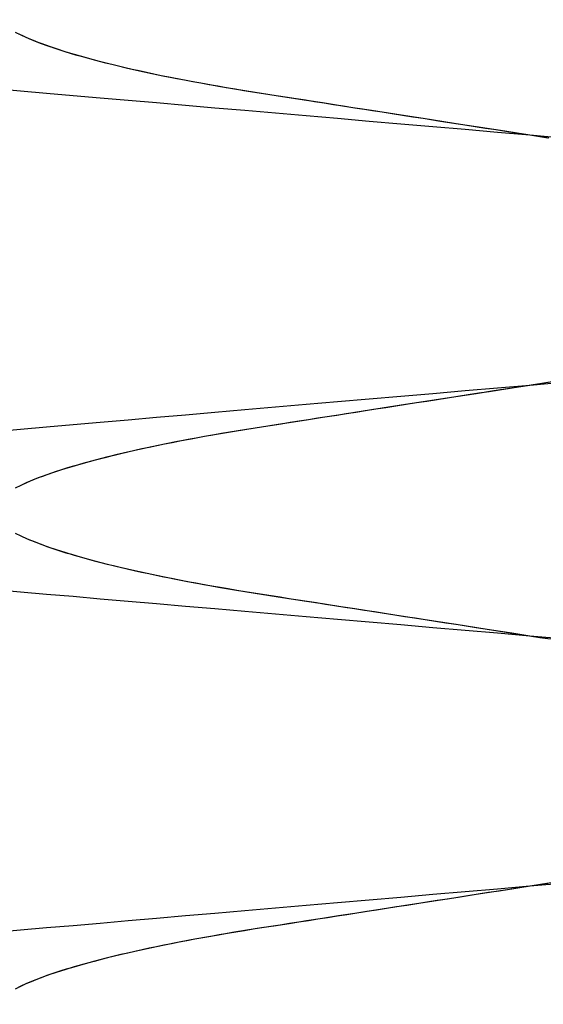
# Model space of a CAD drawing. Header units: millimetres. Extents: x -88 to 88, y -12 to 103.
# Tile 219 of 256: x -35.097 to -34.732, y 12.615 to 13.303. Entities that reach past the tile are written whole.
import ezdxf

# ---------------------------------------------------------------- set-up
doc = ezdxf.new("R2010")
doc.units = ezdxf.units.MM
doc.layers.add('Default', color=7, linetype='Continuous', true_color=0x000000)

msp = doc.modelspace()

# ---------------------------------------------------------------- linework, layer by layer
at = {"layer": 'Default', "color": 254, "true_color": 0xcad1ee, "extrusion": (0.866025, 2.47487e-14, -0.5)}
msp.add_lwpolyline([(13.25185, -21.59629), (13.25661, -21.59622), (13.26152, -21.59598), (13.26657, -21.59557), (13.27177, -21.59497), (13.27441, -21.59459), (13.2771, -21.59415), (13.27981, -21.59366), (13.28256, -21.59312), (13.28534, -21.59251), (13.28815, -21.59184), (13.29099, -21.5911), (13.29385, -21.59029), (13.29675, -21.58942), (13.29966, -21.58847), (13.30261, -21.58745), (13.30557, -21.58635), (13.30855, -21.58517), (13.31155, -21.5839), (13.31456, -21.58256), (13.31758, -21.58112), (13.32062, -21.5796), (13.32366, -21.57799), (13.3267, -21.57628), (13.32975, -21.57448), (13.33279, -21.57258), (13.33582, -21.57059), (13.33885, -21.56849), (13.34185, -21.56629), (13.34484, -21.56399), (13.34781, -21.56159), (13.35075, -21.55907), (13.35366, -21.55646), (13.35653, -21.55373), (13.35936, -21.5509), (13.36214, -21.54797), (13.36487, -21.54492), (13.36754, -21.54177), (13.37015, -21.53852), (13.37269, -21.53516), (13.37516, -21.5317), (13.37756, -21.52814), (13.37986, -21.52448), (13.38208, -21.52073), (13.38421, -21.51688), (13.38623, -21.51294), (13.38815, -21.50892), (13.38997, -21.50482), (13.39167, -21.50063), (13.39325, -21.49638), (13.3947, -21.49205), (13.39604, -21.48766), (13.39724, -21.48322), (13.39831, -21.47872), (13.39924, -21.47417), (13.40003, -21.46959), (13.40069, -21.46497), (13.4012, -21.46032), (13.40156, -21.45566), (13.40178, -21.45098), (13.40185, -21.44629), (13.40178, -21.44161), (13.40156, -21.43693), (13.4012, -21.43226), (13.40069, -21.42762), (13.40003, -21.423), (13.39924, -21.41841), (13.39831, -21.41387), (13.39724, -21.40937), (13.39604, -21.40492), (13.3947, -21.40053), (13.39325, -21.39621), (13.39167, -21.39195), (13.38997, -21.38777), (13.38815, -21.38366), (13.38623, -21.37964), (13.38421, -21.3757), (13.38208, -21.37186), (13.37986, -21.3681), (13.37756, -21.36444), (13.37516, -21.36088), (13.37269, -21.35742), (13.37015, -21.35407), (13.36754, -21.35081), (13.36487, -21.34766), (13.36214, -21.34462), (13.35936, -21.34168), (13.35653, -21.33885), (13.35366, -21.33613), (13.35075, -21.33351), (13.34781, -21.331), (13.34484, -21.32859), (13.34185, -21.32629), (13.33885, -21.32409), (13.33582, -21.322), (13.33279, -21.32), (13.32975, -21.3181), (13.3267, -21.3163), (13.32366, -21.3146), (13.32062, -21.31298), (13.31758, -21.31146), (13.31456, -21.31003), (13.31155, -21.30868), (13.30855, -21.30742), (13.30557, -21.30624), (13.30261, -21.30514), (13.29966, -21.30412), (13.29675, -21.30317), (13.29385, -21.30229), (13.29099, -21.30149), (13.28815, -21.30075), (13.28534, -21.30008), (13.28256, -21.29947), (13.27981, -21.29892), (13.2771, -21.29843), (13.27441, -21.298), (13.27177, -21.29762), (13.26657, -21.29702), (13.26152, -21.2966), (13.25661, -21.29637), (13.25185, -21.29629)], dxfattribs=at)
at = {"layer": 'Default', "color": 254, "true_color": 0xcad1ee, "extrusion": (0.866025, 7.67904e-14, 0.5)}
msp.add_lwpolyline([(13.36852, 14.19488), (13.36376, 14.19496), (13.35885, 14.1952), (13.3538, 14.19561), (13.34861, 14.19621), (13.34596, 14.19659), (13.34328, 14.19702), (13.34056, 14.19751), (13.33781, 14.19806), (13.33504, 14.19867), (13.33223, 14.19934), (13.32939, 14.20008), (13.32652, 14.20088), (13.32363, 14.20176), (13.32071, 14.20271), (13.31777, 14.20373), (13.31481, 14.20483), (13.31183, 14.20601), (13.30883, 14.20727), (13.30582, 14.20862), (13.30279, 14.21005), (13.29976, 14.21157), (13.29672, 14.21319), (13.29367, 14.21489), (13.29063, 14.21669), (13.28759, 14.21859), (13.28455, 14.22059), (13.28153, 14.22269), (13.27852, 14.22488), (13.27553, 14.22719), (13.27256, 14.22959), (13.26962, 14.2321), (13.26672, 14.23472), (13.26385, 14.23744), (13.26102, 14.24027), (13.25824, 14.24321), (13.25551, 14.24625), (13.25283, 14.2494), (13.25022, 14.25266), (13.24768, 14.25602), (13.24521, 14.25948), (13.24282, 14.26304), (13.24051, 14.26669), (13.23829, 14.27045), (13.23617, 14.2743), (13.23414, 14.27823), (13.23222, 14.28226), (13.23041, 14.28636), (13.22871, 14.29054), (13.22713, 14.2948), (13.22567, 14.29913), (13.22434, 14.30352), (13.22314, 14.30796), (13.22207, 14.31246), (13.22113, 14.317), (13.22034, 14.32159), (13.21969, 14.32621), (13.21918, 14.33085), (13.21881, 14.33552), (13.21859, 14.3402), (13.21852, 14.34488), (13.21859, 14.34957), (13.21881, 14.35425), (13.21918, 14.35892), (13.21969, 14.36356), (13.22034, 14.36818), (13.22113, 14.37276), (13.22207, 14.37731), (13.22314, 14.38181), (13.22434, 14.38625), (13.22567, 14.39064), (13.22713, 14.39497), (13.22871, 14.39922), (13.23041, 14.40341), (13.23222, 14.40751), (13.23414, 14.41154), (13.23617, 14.41547), (13.23829, 14.41932), (13.24051, 14.42307), (13.24282, 14.42673), (13.24521, 14.43029), (13.24768, 14.43375), (13.25022, 14.43711), (13.25283, 14.44037), (13.25551, 14.44351), (13.25824, 14.44656), (13.26102, 14.44949), (13.26385, 14.45232), (13.26672, 14.45505), (13.26962, 14.45767), (13.27256, 14.46018), (13.27553, 14.46258), (13.27852, 14.46488), (13.28153, 14.46708), (13.28455, 14.46918), (13.28759, 14.47118), (13.29063, 14.47307), (13.29367, 14.47488), (13.29672, 14.47658), (13.29976, 14.47819), (13.30279, 14.47972), (13.30582, 14.48115), (13.30883, 14.4825), (13.31183, 14.48376), (13.31481, 14.48494), (13.31777, 14.48604), (13.32071, 14.48706), (13.32363, 14.48801), (13.32652, 14.48888), (13.32939, 14.48969), (13.33223, 14.49043), (13.33504, 14.4911), (13.33781, 14.49171), (13.34056, 14.49226), (13.34328, 14.49275), (13.34596, 14.49318), (13.34861, 14.49356), (13.3538, 14.49416), (13.35885, 14.49457), (13.36376, 14.49481), (13.36852, 14.49488)], dxfattribs=at)
at = {"layer": 'Default', "color": 254, "true_color": 0xcad1ee, "extrusion": (0.866025, -1.92747e-14, -0.5)}
msp.add_lwpolyline([(13.25185, -21.29629), (13.24709, -21.29637), (13.24219, -21.2966), (13.23714, -21.29702), (13.23194, -21.29762), (13.22929, -21.298), (13.22661, -21.29843), (13.2239, -21.29892), (13.22115, -21.29947), (13.21837, -21.30008), (13.21556, -21.30075), (13.21272, -21.30149), (13.20985, -21.30229), (13.20696, -21.30317), (13.20404, -21.30412), (13.2011, -21.30514), (13.19814, -21.30624), (13.19516, -21.30742), (13.19216, -21.30868), (13.18915, -21.31003), (13.18612, -21.31146), (13.18309, -21.31298), (13.18005, -21.3146), (13.17701, -21.3163), (13.17396, -21.3181), (13.17092, -21.32), (13.16789, -21.322), (13.16486, -21.32409), (13.16185, -21.32629), (13.15886, -21.32859), (13.1559, -21.331), (13.15296, -21.33351), (13.15005, -21.33613), (13.14718, -21.33885), (13.14435, -21.34168), (13.14157, -21.34462), (13.13884, -21.34766), (13.13617, -21.35081), (13.13356, -21.35407), (13.13101, -21.35742), (13.12854, -21.36088), (13.12615, -21.36444), (13.12385, -21.3681), (13.12163, -21.37186), (13.1195, -21.3757), (13.11748, -21.37964), (13.11555, -21.38366), (13.11374, -21.38777), (13.11204, -21.39195), (13.11046, -21.39621), (13.109, -21.40053), (13.10767, -21.40492), (13.10647, -21.40937), (13.1054, -21.41387), (13.10447, -21.41841), (13.10367, -21.423), (13.10302, -21.42762), (13.10251, -21.43226), (13.10215, -21.43693), (13.10193, -21.44161), (13.10185, -21.44629), (13.10193, -21.45098), (13.10215, -21.45566), (13.10251, -21.46032), (13.10302, -21.46497), (13.10367, -21.46959), (13.10447, -21.47417), (13.1054, -21.47872), (13.10647, -21.48322), (13.10767, -21.48766), (13.109, -21.49205), (13.11046, -21.49638), (13.11204, -21.50063), (13.11374, -21.50482), (13.11555, -21.50892), (13.11748, -21.51294), (13.1195, -21.51688), (13.12163, -21.52073), (13.12385, -21.52448), (13.12615, -21.52814), (13.12854, -21.5317), (13.13101, -21.53516), (13.13356, -21.53852), (13.13617, -21.54177), (13.13884, -21.54492), (13.14157, -21.54797), (13.14435, -21.5509), (13.14718, -21.55373), (13.15005, -21.55646), (13.15296, -21.55907), (13.1559, -21.56159), (13.15886, -21.56399), (13.16185, -21.56629), (13.16486, -21.56849), (13.16789, -21.57059), (13.17092, -21.57258), (13.17396, -21.57448), (13.17701, -21.57628), (13.18005, -21.57799), (13.18309, -21.5796), (13.18612, -21.58112), (13.18915, -21.58256), (13.19216, -21.5839), (13.19516, -21.58517), (13.19814, -21.58635), (13.2011, -21.58745), (13.20404, -21.58847), (13.20696, -21.58942), (13.20985, -21.59029), (13.21272, -21.5911), (13.21556, -21.59184), (13.21837, -21.59251), (13.22115, -21.59312), (13.2239, -21.59366), (13.22661, -21.59415), (13.22929, -21.59459), (13.23194, -21.59497), (13.23714, -21.59557), (13.24219, -21.59598), (13.24709, -21.59622), (13.25185, -21.59629)], dxfattribs=at)
at = {"layer": 'Default', "color": 254, "true_color": 0xcad1ee, "extrusion": (0.866025, -1.85037e-14, 0.5)}
msp.add_lwpolyline([(13.01852, 14.49488), (13.02328, 14.49481), (13.02819, 14.49457), (13.03324, 14.49416), (13.03843, 14.49356), (13.04108, 14.49318), (13.04376, 14.49275), (13.04648, 14.49226), (13.04923, 14.49171), (13.05201, 14.4911), (13.05482, 14.49043), (13.05765, 14.48969), (13.06052, 14.48888), (13.06341, 14.48801), (13.06633, 14.48706), (13.06927, 14.48604), (13.07223, 14.48494), (13.07522, 14.48376), (13.07821, 14.4825), (13.08123, 14.48115), (13.08425, 14.47972), (13.08729, 14.47819), (13.09033, 14.47658), (13.09337, 14.47488), (13.09641, 14.47307), (13.09945, 14.47118), (13.10249, 14.46918), (13.10551, 14.46708), (13.10852, 14.46488), (13.11151, 14.46258), (13.11448, 14.46018), (13.11742, 14.45767), (13.12032, 14.45505), (13.12319, 14.45232), (13.12602, 14.44949), (13.1288, 14.44656), (13.13153, 14.44351), (13.13421, 14.44037), (13.13682, 14.43711), (13.13936, 14.43375), (13.14183, 14.43029), (13.14422, 14.42673), (13.14653, 14.42307), (13.14875, 14.41932), (13.15087, 14.41547), (13.1529, 14.41154), (13.15482, 14.40751), (13.15663, 14.40341), (13.15833, 14.39922), (13.15991, 14.39497), (13.16137, 14.39064), (13.1627, 14.38625), (13.16391, 14.38181), (13.16497, 14.37731), (13.16591, 14.37276), (13.1667, 14.36818), (13.16735, 14.36356), (13.16786, 14.35892), (13.16823, 14.35425), (13.16845, 14.34957), (13.16852, 14.34488), (13.16845, 14.3402), (13.16823, 14.33552), (13.16786, 14.33085), (13.16735, 14.32621), (13.1667, 14.32159), (13.16591, 14.317), (13.16497, 14.31246), (13.16391, 14.30796), (13.1627, 14.30352), (13.16137, 14.29913), (13.15991, 14.2948), (13.15833, 14.29054), (13.15663, 14.28636), (13.15482, 14.28226), (13.1529, 14.27823), (13.15087, 14.2743), (13.14875, 14.27045), (13.14653, 14.26669), (13.14422, 14.26304), (13.14183, 14.25948), (13.13936, 14.25602), (13.13682, 14.25266), (13.13421, 14.2494), (13.13153, 14.24625), (13.1288, 14.24321), (13.12602, 14.24027), (13.12319, 14.23744), (13.12032, 14.23472), (13.11742, 14.2321), (13.11448, 14.22959), (13.11151, 14.22719), (13.10852, 14.22488), (13.10551, 14.22269), (13.10249, 14.22059), (13.09945, 14.21859), (13.09641, 14.21669), (13.09337, 14.21489), (13.09033, 14.21319), (13.08729, 14.21157), (13.08425, 14.21005), (13.08123, 14.20862), (13.07821, 14.20727), (13.07522, 14.20601), (13.07223, 14.20483), (13.06927, 14.20373), (13.06633, 14.20271), (13.06341, 14.20176), (13.06052, 14.20088), (13.05765, 14.20008), (13.05482, 14.19934), (13.05201, 14.19867), (13.04923, 14.19806), (13.04648, 14.19751), (13.04376, 14.19702), (13.04108, 14.19659), (13.03843, 14.19621), (13.03324, 14.19561), (13.02819, 14.1952), (13.02328, 14.19496), (13.01852, 14.19488)], dxfattribs=at)
at = {"layer": 'Default', "color": 254, "true_color": 0xcad1ee, "extrusion": (0.866025, -1.11793e-14, -0.5)}
msp.add_lwpolyline([(12.90185, -21.59629), (12.90661, -21.59622), (12.91152, -21.59598), (12.91657, -21.59557), (12.92177, -21.59497), (12.92441, -21.59459), (12.9271, -21.59415), (12.92981, -21.59366), (12.93256, -21.59312), (12.93534, -21.59251), (12.93815, -21.59184), (12.94099, -21.5911), (12.94385, -21.59029), (12.94675, -21.58942), (12.94966, -21.58847), (12.95261, -21.58745), (12.95557, -21.58635), (12.95855, -21.58517), (12.96155, -21.5839), (12.96456, -21.58256), (12.96758, -21.58112), (12.97062, -21.5796), (12.97366, -21.57799), (12.9767, -21.57628), (12.97975, -21.57448), (12.98279, -21.57258), (12.98582, -21.57059), (12.98885, -21.56849), (12.99185, -21.56629), (12.99484, -21.56399), (12.99781, -21.56159), (13.00075, -21.55907), (13.00366, -21.55646), (13.00653, -21.55373), (13.00936, -21.5509), (13.01214, -21.54797), (13.01487, -21.54492), (13.01754, -21.54177), (13.02015, -21.53852), (13.02269, -21.53516), (13.02516, -21.5317), (13.02756, -21.52814), (13.02986, -21.52448), (13.03208, -21.52073), (13.03421, -21.51688), (13.03623, -21.51294), (13.03815, -21.50892), (13.03997, -21.50482), (13.04167, -21.50063), (13.04325, -21.49638), (13.0447, -21.49205), (13.04604, -21.48766), (13.04724, -21.48322), (13.04831, -21.47872), (13.04924, -21.47417), (13.05003, -21.46959), (13.05069, -21.46497), (13.0512, -21.46032), (13.05156, -21.45566), (13.05178, -21.45098), (13.05185, -21.44629), (13.05178, -21.44161), (13.05156, -21.43693), (13.0512, -21.43226), (13.05069, -21.42762), (13.05003, -21.423), (13.04924, -21.41841), (13.04831, -21.41387), (13.04724, -21.40937), (13.04604, -21.40492), (13.0447, -21.40053), (13.04325, -21.39621), (13.04167, -21.39195), (13.03997, -21.38777), (13.03815, -21.38366), (13.03623, -21.37964), (13.03421, -21.3757), (13.03208, -21.37186), (13.02986, -21.3681), (13.02756, -21.36444), (13.02516, -21.36088), (13.02269, -21.35742), (13.02015, -21.35407), (13.01754, -21.35081), (13.01487, -21.34766), (13.01214, -21.34462), (13.00936, -21.34168), (13.00653, -21.33885), (13.00366, -21.33613), (13.00075, -21.33351), (12.99781, -21.331), (12.99484, -21.32859), (12.99185, -21.32629), (12.98885, -21.32409), (12.98582, -21.322), (12.98279, -21.32), (12.97975, -21.3181), (12.9767, -21.3163), (12.97366, -21.3146), (12.97062, -21.31298), (12.96758, -21.31146), (12.96456, -21.31003), (12.96155, -21.30868), (12.95855, -21.30742), (12.95557, -21.30624), (12.95261, -21.30514), (12.94966, -21.30412), (12.94675, -21.30317), (12.94385, -21.30229), (12.94099, -21.30149), (12.93815, -21.30075), (12.93534, -21.30008), (12.93256, -21.29947), (12.92981, -21.29892), (12.9271, -21.29843), (12.92441, -21.298), (12.92177, -21.29762), (12.91657, -21.29702), (12.91152, -21.2966), (12.90661, -21.29637), (12.90185, -21.29629)], dxfattribs=at)
at = {"layer": 'Default', "color": 254, "true_color": 0xcad1ee, "extrusion": (0.866025, 4.5257e-14, 0.5)}
msp.add_lwpolyline([(13.01852, 14.19488), (13.01376, 14.19496), (13.00885, 14.1952), (13.0038, 14.19561), (12.99861, 14.19621), (12.99596, 14.19659), (12.99328, 14.19702), (12.99056, 14.19751), (12.98781, 14.19806), (12.98504, 14.19867), (12.98223, 14.19934), (12.97939, 14.20008), (12.97652, 14.20088), (12.97363, 14.20176), (12.97071, 14.20271), (12.96777, 14.20373), (12.96481, 14.20483), (12.96183, 14.20601), (12.95883, 14.20727), (12.95582, 14.20862), (12.95279, 14.21005), (12.94976, 14.21157), (12.94672, 14.21319), (12.94367, 14.21489), (12.94063, 14.21669), (12.93759, 14.21859), (12.93455, 14.22059), (12.93153, 14.22269), (12.92852, 14.22488), (12.92553, 14.22719), (12.92256, 14.22959), (12.91962, 14.2321), (12.91672, 14.23472), (12.91385, 14.23744), (12.91102, 14.24027), (12.90824, 14.24321), (12.90551, 14.24625), (12.90283, 14.2494), (12.90022, 14.25266), (12.89768, 14.25602), (12.89521, 14.25948), (12.89282, 14.26304), (12.89051, 14.26669), (12.88829, 14.27045), (12.88617, 14.2743), (12.88414, 14.27823), (12.88222, 14.28226), (12.88041, 14.28636), (12.87871, 14.29054), (12.87713, 14.2948), (12.87567, 14.29913), (12.87434, 14.30352), (12.87314, 14.30796), (12.87207, 14.31246), (12.87113, 14.317), (12.87034, 14.32159), (12.86969, 14.32621), (12.86918, 14.33085), (12.86881, 14.33552), (12.86859, 14.3402), (12.86852, 14.34488), (12.86859, 14.34957), (12.86881, 14.35425), (12.86918, 14.35892), (12.86969, 14.36356), (12.87034, 14.36818), (12.87113, 14.37276), (12.87207, 14.37731), (12.87314, 14.38181), (12.87434, 14.38625), (12.87567, 14.39064), (12.87713, 14.39497), (12.87871, 14.39922), (12.88041, 14.40341), (12.88222, 14.40751), (12.88414, 14.41154), (12.88617, 14.41547), (12.88829, 14.41932), (12.89051, 14.42307), (12.89282, 14.42673), (12.89521, 14.43029), (12.89768, 14.43375), (12.90022, 14.43711), (12.90283, 14.44037), (12.90551, 14.44351), (12.90824, 14.44656), (12.91102, 14.44949), (12.91385, 14.45232), (12.91672, 14.45505), (12.91962, 14.45767), (12.92256, 14.46018), (12.92553, 14.46258), (12.92852, 14.46488), (12.93153, 14.46708), (12.93455, 14.46918), (12.93759, 14.47118), (12.94063, 14.47307), (12.94367, 14.47488), (12.94672, 14.47658), (12.94976, 14.47819), (12.95279, 14.47972), (12.95582, 14.48115), (12.95883, 14.4825), (12.96183, 14.48376), (12.96481, 14.48494), (12.96777, 14.48604), (12.97071, 14.48706), (12.97363, 14.48801), (12.97652, 14.48888), (12.97939, 14.48969), (12.98223, 14.49043), (12.98504, 14.4911), (12.98781, 14.49171), (12.99056, 14.49226), (12.99328, 14.49275), (12.99596, 14.49318), (12.99861, 14.49356), (13.0038, 14.49416), (13.00885, 14.49457), (13.01376, 14.49481), (13.01852, 14.49488)], dxfattribs=at)
at = {"layer": 'Default', "color": 254, "true_color": 0xcad1ee, "extrusion": (0.866025, 2.54041e-14, -0.5)}
msp.add_lwpolyline([(12.90185, -21.29629), (12.89709, -21.29637), (12.89219, -21.2966), (12.88714, -21.29702), (12.88194, -21.29762), (12.87929, -21.298), (12.87661, -21.29843), (12.8739, -21.29892), (12.87115, -21.29947), (12.86837, -21.30008), (12.86556, -21.30075), (12.86272, -21.30149), (12.85985, -21.30229), (12.85696, -21.30317), (12.85404, -21.30412), (12.8511, -21.30514), (12.84814, -21.30624), (12.84516, -21.30742), (12.84216, -21.30868), (12.83915, -21.31003), (12.83612, -21.31146), (12.83309, -21.31298), (12.83005, -21.3146), (12.82701, -21.3163), (12.82396, -21.3181), (12.82092, -21.32), (12.81789, -21.322), (12.81486, -21.32409), (12.81185, -21.32629), (12.80886, -21.32859), (12.8059, -21.331), (12.80296, -21.33351), (12.80005, -21.33613), (12.79718, -21.33885), (12.79435, -21.34168), (12.79157, -21.34462), (12.78884, -21.34766), (12.78617, -21.35081), (12.78356, -21.35407), (12.78101, -21.35742), (12.77854, -21.36088), (12.77615, -21.36444), (12.77385, -21.3681), (12.77163, -21.37186), (12.7695, -21.3757), (12.76748, -21.37964), (12.76555, -21.38366), (12.76374, -21.38777), (12.76204, -21.39195), (12.76046, -21.39621), (12.759, -21.40053), (12.75767, -21.40492), (12.75647, -21.40937), (12.7554, -21.41387), (12.75447, -21.41841), (12.75367, -21.423), (12.75302, -21.42762), (12.75251, -21.43226), (12.75215, -21.43693), (12.75193, -21.44161), (12.75185, -21.44629), (12.75193, -21.45098), (12.75215, -21.45566), (12.75251, -21.46032), (12.75302, -21.46497), (12.75367, -21.46959), (12.75447, -21.47417), (12.7554, -21.47872), (12.75647, -21.48322), (12.75767, -21.48766), (12.759, -21.49205), (12.76046, -21.49638), (12.76204, -21.50063), (12.76374, -21.50482), (12.76555, -21.50892), (12.76748, -21.51294), (12.7695, -21.51688), (12.77163, -21.52073), (12.77385, -21.52448), (12.77615, -21.52814), (12.77854, -21.5317), (12.78101, -21.53516), (12.78356, -21.53852), (12.78617, -21.54177), (12.78884, -21.54492), (12.79157, -21.54797), (12.79435, -21.5509), (12.79718, -21.55373), (12.80005, -21.55646), (12.80296, -21.55907), (12.8059, -21.56159), (12.80886, -21.56399), (12.81185, -21.56629), (12.81486, -21.56849), (12.81789, -21.57059), (12.82092, -21.57258), (12.82396, -21.57448), (12.82701, -21.57628), (12.83005, -21.57799), (12.83309, -21.5796), (12.83612, -21.58112), (12.83915, -21.58256), (12.84216, -21.5839), (12.84516, -21.58517), (12.84814, -21.58635), (12.8511, -21.58745), (12.85404, -21.58847), (12.85696, -21.58942), (12.85985, -21.59029), (12.86272, -21.5911), (12.86556, -21.59184), (12.86837, -21.59251), (12.87115, -21.59312), (12.8739, -21.59366), (12.87661, -21.59415), (12.87929, -21.59459), (12.88194, -21.59497), (12.88714, -21.59557), (12.89219, -21.59598), (12.89709, -21.59622), (12.90185, -21.59629)], dxfattribs=at)
at = {"layer": 'Default', "color": 254, "true_color": 0xcad1ee, "extrusion": (0.866025, -5.60894e-14, 0.5)}
msp.add_lwpolyline([(12.66852, 14.49488), (12.67328, 14.49481), (12.67819, 14.49457), (12.68324, 14.49416), (12.68843, 14.49356), (12.69108, 14.49318), (12.69376, 14.49275), (12.69648, 14.49226), (12.69923, 14.49171), (12.70201, 14.4911), (12.70482, 14.49043), (12.70765, 14.48969), (12.71052, 14.48888), (12.71341, 14.48801), (12.71633, 14.48706), (12.71927, 14.48604), (12.72223, 14.48494), (12.72522, 14.48376), (12.72821, 14.4825), (12.73123, 14.48115), (12.73425, 14.47972), (12.73729, 14.47819), (12.74033, 14.47658), (12.74337, 14.47488), (12.74641, 14.47307), (12.74945, 14.47118), (12.75249, 14.46918), (12.75551, 14.46708), (12.75852, 14.46488), (12.76151, 14.46258), (12.76448, 14.46018), (12.76742, 14.45767), (12.77032, 14.45505), (12.77319, 14.45232), (12.77602, 14.44949), (12.7788, 14.44656), (12.78153, 14.44351), (12.78421, 14.44037), (12.78682, 14.43711), (12.78936, 14.43375), (12.79183, 14.43029), (12.79422, 14.42673), (12.79653, 14.42307), (12.79875, 14.41932), (12.80087, 14.41547), (12.8029, 14.41154), (12.80482, 14.40751), (12.80663, 14.40341), (12.80833, 14.39922), (12.80991, 14.39497), (12.81137, 14.39064), (12.8127, 14.38625), (12.81391, 14.38181), (12.81497, 14.37731), (12.81591, 14.37276), (12.8167, 14.36818), (12.81735, 14.36356), (12.81786, 14.35892), (12.81823, 14.35425), (12.81845, 14.34957), (12.81852, 14.34488), (12.81845, 14.3402), (12.81823, 14.33552), (12.81786, 14.33085), (12.81735, 14.32621), (12.8167, 14.32159), (12.81591, 14.317), (12.81497, 14.31246), (12.81391, 14.30796), (12.8127, 14.30352), (12.81137, 14.29913), (12.80991, 14.2948), (12.80833, 14.29054), (12.80663, 14.28636), (12.80482, 14.28226), (12.8029, 14.27823), (12.80087, 14.2743), (12.79875, 14.27045), (12.79653, 14.26669), (12.79422, 14.26304), (12.79183, 14.25948), (12.78936, 14.25602), (12.78682, 14.25266), (12.78421, 14.2494), (12.78153, 14.24625), (12.7788, 14.24321), (12.77602, 14.24027), (12.77319, 14.23744), (12.77032, 14.23472), (12.76742, 14.2321), (12.76448, 14.22959), (12.76151, 14.22719), (12.75852, 14.22488), (12.75551, 14.22269), (12.75249, 14.22059), (12.74945, 14.21859), (12.74641, 14.21669), (12.74337, 14.21489), (12.74033, 14.21319), (12.73729, 14.21157), (12.73425, 14.21005), (12.73123, 14.20862), (12.72821, 14.20727), (12.72522, 14.20601), (12.72223, 14.20483), (12.71927, 14.20373), (12.71633, 14.20271), (12.71341, 14.20176), (12.71052, 14.20088), (12.70765, 14.20008), (12.70482, 14.19934), (12.70201, 14.19867), (12.69923, 14.19806), (12.69648, 14.19751), (12.69376, 14.19702), (12.69108, 14.19659), (12.68843, 14.19621), (12.68324, 14.19561), (12.67819, 14.1952), (12.67328, 14.19496), (12.66852, 14.19488)], dxfattribs=at)
at = {"layer": 'Default', "color": 254, "true_color": 0xcad1ee, "extrusion": (0.866025, -6.5534e-15, -0.5)}
msp.add_lwpolyline([(12.55185, -21.59629), (12.55661, -21.59622), (12.56152, -21.59598), (12.56657, -21.59557), (12.57177, -21.59497), (12.57441, -21.59459), (12.5771, -21.59415), (12.57981, -21.59366), (12.58256, -21.59312), (12.58534, -21.59251), (12.58815, -21.59184), (12.59099, -21.5911), (12.59385, -21.59029), (12.59675, -21.58942), (12.59966, -21.58847), (12.60261, -21.58745), (12.60557, -21.58635), (12.60855, -21.58517), (12.61155, -21.5839), (12.61456, -21.58256), (12.61758, -21.58112), (12.62062, -21.5796), (12.62366, -21.57799), (12.6267, -21.57628), (12.62975, -21.57448), (12.63279, -21.57258), (12.63582, -21.57059), (12.63885, -21.56849), (12.64185, -21.56629), (12.64484, -21.56399), (12.64781, -21.56159), (12.65075, -21.55907), (12.65366, -21.55646), (12.65653, -21.55373), (12.65936, -21.5509), (12.66214, -21.54797), (12.66487, -21.54492), (12.66754, -21.54177), (12.67015, -21.53852), (12.67269, -21.53516), (12.67516, -21.5317), (12.67756, -21.52814), (12.67986, -21.52448), (12.68208, -21.52073), (12.68421, -21.51688), (12.68623, -21.51294), (12.68815, -21.50892), (12.68997, -21.50482), (12.69167, -21.50063), (12.69325, -21.49638), (12.6947, -21.49205), (12.69604, -21.48766), (12.69724, -21.48322), (12.69831, -21.47872), (12.69924, -21.47417), (12.70003, -21.46959), (12.70069, -21.46497), (12.7012, -21.46032), (12.70156, -21.45566), (12.70178, -21.45098), (12.70185, -21.44629), (12.70178, -21.44161), (12.70156, -21.43693), (12.7012, -21.43226), (12.70069, -21.42762), (12.70003, -21.423), (12.69924, -21.41841), (12.69831, -21.41387), (12.69724, -21.40937), (12.69604, -21.40492), (12.6947, -21.40053), (12.69325, -21.39621), (12.69167, -21.39195), (12.68997, -21.38777), (12.68815, -21.38366), (12.68623, -21.37964), (12.68421, -21.3757), (12.68208, -21.37186), (12.67986, -21.3681), (12.67756, -21.36444), (12.67516, -21.36088), (12.67269, -21.35742), (12.67015, -21.35407), (12.66754, -21.35081), (12.66487, -21.34766), (12.66214, -21.34462), (12.65936, -21.34168), (12.65653, -21.33885), (12.65366, -21.33613), (12.65075, -21.33351), (12.64781, -21.331), (12.64484, -21.32859), (12.64185, -21.32629), (12.63885, -21.32409), (12.63582, -21.322), (12.63279, -21.32), (12.62975, -21.3181), (12.6267, -21.3163), (12.62366, -21.3146), (12.62062, -21.31298), (12.61758, -21.31146), (12.61456, -21.31003), (12.61155, -21.30868), (12.60855, -21.30742), (12.60557, -21.30624), (12.60261, -21.30514), (12.59966, -21.30412), (12.59675, -21.30317), (12.59385, -21.30229), (12.59099, -21.30149), (12.58815, -21.30075), (12.58534, -21.30008), (12.58256, -21.29947), (12.57981, -21.29892), (12.5771, -21.29843), (12.57441, -21.298), (12.57177, -21.29762), (12.56657, -21.29702), (12.56152, -21.2966), (12.55661, -21.29637), (12.55185, -21.29629)], dxfattribs=at)
at = {"layer": 'Default', "color": 254, "true_color": 0xcad1ee, "extrusion": (0.866025, 6.76928e-14, 0.5)}
msp.add_lwpolyline([(12.66852, 14.19488), (12.66376, 14.19496), (12.65885, 14.1952), (12.6538, 14.19561), (12.64861, 14.19621), (12.64596, 14.19659), (12.64328, 14.19702), (12.64056, 14.19751), (12.63781, 14.19806), (12.63504, 14.19867), (12.63223, 14.19934), (12.62939, 14.20008), (12.62652, 14.20088), (12.62363, 14.20176), (12.62071, 14.20271), (12.61777, 14.20373), (12.61481, 14.20483), (12.61183, 14.20601), (12.60883, 14.20727), (12.60582, 14.20862), (12.60279, 14.21005), (12.59976, 14.21157), (12.59672, 14.21319), (12.59367, 14.21489), (12.59063, 14.21669), (12.58759, 14.21859), (12.58455, 14.22059), (12.58153, 14.22269), (12.57852, 14.22488), (12.57553, 14.22719), (12.57256, 14.22959), (12.56962, 14.2321), (12.56672, 14.23472), (12.56385, 14.23744), (12.56102, 14.24027), (12.55824, 14.24321), (12.55551, 14.24625), (12.55283, 14.2494), (12.55022, 14.25266), (12.54768, 14.25602), (12.54521, 14.25948), (12.54282, 14.26304), (12.54051, 14.26669), (12.53829, 14.27045), (12.53617, 14.2743), (12.53414, 14.27823), (12.53222, 14.28226), (12.53041, 14.28636), (12.52871, 14.29054), (12.52713, 14.2948), (12.52567, 14.29913), (12.52434, 14.30352), (12.52314, 14.30796), (12.52207, 14.31246), (12.52113, 14.317), (12.52034, 14.32159), (12.51969, 14.32621), (12.51918, 14.33085), (12.51881, 14.33552), (12.51859, 14.3402), (12.51852, 14.34488), (12.51859, 14.34957), (12.51881, 14.35425), (12.51918, 14.35892), (12.51969, 14.36356), (12.52034, 14.36818), (12.52113, 14.37276), (12.52207, 14.37731), (12.52314, 14.38181), (12.52434, 14.38625), (12.52567, 14.39064), (12.52713, 14.39497), (12.52871, 14.39922), (12.53041, 14.40341), (12.53222, 14.40751), (12.53414, 14.41154), (12.53617, 14.41547), (12.53829, 14.41932), (12.54051, 14.42307), (12.54282, 14.42673), (12.54521, 14.43029), (12.54768, 14.43375), (12.55022, 14.43711), (12.55283, 14.44037), (12.55551, 14.44351), (12.55824, 14.44656), (12.56102, 14.44949), (12.56385, 14.45232), (12.56672, 14.45505), (12.56962, 14.45767), (12.57256, 14.46018), (12.57553, 14.46258), (12.57852, 14.46488), (12.58153, 14.46708), (12.58455, 14.46918), (12.58759, 14.47118), (12.59063, 14.47307), (12.59367, 14.47488), (12.59672, 14.47658), (12.59976, 14.47819), (12.60279, 14.47972), (12.60582, 14.48115), (12.60883, 14.4825), (12.61183, 14.48376), (12.61481, 14.48494), (12.61777, 14.48604), (12.62071, 14.48706), (12.62363, 14.48801), (12.62652, 14.48888), (12.62939, 14.48969), (12.63223, 14.49043), (12.63504, 14.4911), (12.63781, 14.49171), (12.64056, 14.49226), (12.64328, 14.49275), (12.64596, 14.49318), (12.64861, 14.49356), (12.6538, 14.49416), (12.65885, 14.49457), (12.66376, 14.49481), (12.66852, 14.49488)], dxfattribs=at)
at = {"layer": 'Default', "color": 254, "true_color": 0xcad1ee}
for points in [[(-35.1005, 13.29451, -4.20731), (-35.09675, 13.29263, -4.21914), (-35.0926, 13.29072, -4.23088), (-35.08804, 13.2888, -4.24251), (-35.08309, 13.28687, -4.25401), (-35.07776, 13.28492, -4.26535), (-35.07203, 13.28297, -4.27652), (-35.06594, 13.28102, -4.2875), (-35.05948, 13.27907, -4.29827), (-35.05266, 13.27712, -4.30881), (-35.04551, 13.27517, -4.31911), (-35.03803, 13.27324, -4.32914), (-35.03023, 13.27132, -4.3389), (-35.02214, 13.26942, -4.34836), (-35.01377, 13.26753, -4.35753), (-35.00513, 13.26567, -4.36637), (-34.99624, 13.26383, -4.37489), (-34.98713, 13.26202, -4.38308), (-34.97781, 13.26023, -4.39092), (-34.96829, 13.25849, -4.3984), (-34.9586, 13.25677, -4.40554), (-34.94875, 13.25509, -4.41231), (-34.93877, 13.25345, -4.41872), (-34.92868, 13.25185, -4.42476), (-34.9184, 13.25025, -4.43048), (-34.90786, 13.24862, -4.43592), (-34.89707, 13.24694, -4.44106), (-34.88605, 13.24522, -4.44589), (-34.8748, 13.24347, -4.45038), (-34.86335, 13.24169, -4.45454), (-34.85171, 13.23988, -4.45834), (-34.83989, 13.23804, -4.46178), (-34.82791, 13.23618, -4.46483), (-34.81578, 13.23429, -4.4675), (-34.80354, 13.23239, -4.46978), (-34.79119, 13.23047, -4.47165), (-34.77876, 13.22853, -4.47311), (-34.76627, 13.22659, -4.47416), (-34.75373, 13.22464, -4.47479), (-34.74118, 13.22269, -4.475), (-34.72862, 13.22073, -4.47479)], [(-35.09825, 13.29336, -4.21454), (-35.09598, 13.29226, -4.2214), (-35.09357, 13.29116, -4.22822), (-35.09104, 13.29005, -4.23499), (-35.08837, 13.28893, -4.24172), (-35.08553, 13.2878, -4.24848), (-35.08257, 13.28667, -4.25517), (-35.07948, 13.28554, -4.26179), (-35.07626, 13.2844, -4.26835), (-35.07293, 13.28327, -4.27484), (-35.06947, 13.28214, -4.28125), (-35.06589, 13.28101, -4.28759), (-35.06219, 13.27987, -4.29385), (-35.05837, 13.27874, -4.30004), (-35.05444, 13.27761, -4.30614), (-35.05039, 13.27649, -4.31217), (-35.04622, 13.27536, -4.31812), (-35.04194, 13.27424, -4.32398), (-35.03755, 13.27312, -4.32976), (-35.03305, 13.272, -4.33545), (-35.02844, 13.27089, -4.34105), (-35.02373, 13.26978, -4.34656), (-35.0189, 13.26868, -4.35198), (-35.01397, 13.26757, -4.35731), (-35.00894, 13.26648, -4.36254), (-35.00381, 13.26539, -4.36768), (-34.99857, 13.2643, -4.37272), (-34.99323, 13.26322, -4.37766), (-34.98779, 13.26215, -4.3825), (-34.98226, 13.26108, -4.38724), (-34.97663, 13.26001, -4.39187), (-34.9709, 13.25896, -4.3964), (-34.96508, 13.25791, -4.40082), (-34.95917, 13.25687, -4.40513), (-34.95317, 13.25584, -4.40933), (-34.94708, 13.25481, -4.41342), (-34.9409, 13.2538, -4.41739), (-34.93493, 13.25284, -4.42107), (-34.92892, 13.25188, -4.42462), (-34.92284, 13.25093, -4.42806), (-34.91671, 13.24997, -4.43138), (-34.91052, 13.24901, -4.43459), (-34.90427, 13.24805, -4.43768), (-34.89795, 13.24707, -4.44066), (-34.89156, 13.24608, -4.44353), (-34.88492, 13.24505, -4.44636), (-34.87825, 13.24401, -4.44905), (-34.87154, 13.24297, -4.45162), (-34.86479, 13.24192, -4.45405), (-34.85799, 13.24086, -4.45635), (-34.85115, 13.23979, -4.45852), (-34.84425, 13.23872, -4.46056), (-34.8373, 13.23764, -4.46247), (-34.83015, 13.23653, -4.46429), (-34.82297, 13.23541, -4.46597), (-34.81576, 13.23429, -4.46751), (-34.80852, 13.23316, -4.4689), (-34.80127, 13.23203, -4.47016), (-34.79399, 13.2309, -4.47126), (-34.78669, 13.22977, -4.47223), (-34.77938, 13.22863, -4.47305), (-34.77205, 13.22749, -4.47373), (-34.76471, 13.22635, -4.47426), (-34.75736, 13.2252, -4.47465), (-34.75, 13.22406, -4.4749), (-34.74264, 13.22291, -4.475), (-34.73527, 13.22177, -4.47495), (-34.7279, 13.22062, -4.47477)], [(-35.11481, 13.25509, -4.66216), (-35.09685, 13.25345, -4.67369), (-35.07867, 13.25185, -4.68457), (-35.06017, 13.25026, -4.69487), (-35.0412, 13.24862, -4.70466), (-35.02178, 13.24694, -4.71391), (-35.00194, 13.24522, -4.7226), (-34.9817, 13.24347, -4.73069), (-34.96109, 13.24169, -4.73817), (-34.94013, 13.23988, -4.74502), (-34.91885, 13.23804, -4.7512), (-34.89729, 13.23618, -4.7567), (-34.87547, 13.23429, -4.76151), (-34.85343, 13.23239, -4.7656), (-34.8312, 13.23047, -4.76897), (-34.80883, 13.22853, -4.7716), (-34.78634, 13.22659, -4.77349), (-34.76378, 13.22464, -4.77462), (-34.74117, 13.22269, -4.775), (-34.71857, 13.22073, -4.77462)], [(-34.71857, 13.04964, -3.42538), (-34.74117, 13.04769, -3.425), (-34.76378, 13.04573, -3.42538), (-34.78634, 13.04378, -3.42651), (-34.80883, 13.04184, -3.4284), (-34.8312, 13.03991, -3.43103), (-34.85343, 13.03799, -3.4344), (-34.87547, 13.03608, -3.4385), (-34.89729, 13.0342, -3.4433), (-34.91885, 13.03233, -3.44881), (-34.94013, 13.03049, -3.45499), (-34.96109, 13.02868, -3.46183), (-34.9817, 13.0269, -3.46931), (-35.00194, 13.02515, -3.47741), (-35.02178, 13.02344, -3.48609), (-35.0412, 13.02176, -3.49534), (-35.06017, 13.02012, -3.50513), (-35.07867, 13.01852, -3.51543), (-35.09685, 13.01692, -3.52631), (-35.11481, 13.01528, -3.53785)], [(-34.72862, 13.04964, -3.72521), (-34.74118, 13.04769, -3.725), (-34.75373, 13.04573, -3.72521), (-34.76627, 13.04378, -3.72584), (-34.77876, 13.04184, -3.72689), (-34.79119, 13.03991, -3.72835), (-34.80354, 13.03799, -3.73022), (-34.81578, 13.03608, -3.7325), (-34.82791, 13.0342, -3.73517), (-34.83989, 13.03233, -3.73822), (-34.85171, 13.03049, -3.74166), (-34.86335, 13.02868, -3.74546), (-34.8748, 13.0269, -3.74962), (-34.88605, 13.02515, -3.75411), (-34.89707, 13.02344, -3.75894), (-34.90786, 13.02176, -3.76408), (-34.9184, 13.02012, -3.76952), (-34.92868, 13.01852, -3.77524), (-34.93877, 13.01692, -3.78128), (-34.94875, 13.01528, -3.78769), (-34.9586, 13.0136, -3.79446), (-34.96829, 13.01189, -3.8016), (-34.97781, 13.01014, -3.80908), (-34.98713, 13.00836, -3.81692), (-34.99624, 13.00655, -3.82511), (-35.00513, 13.00471, -3.83363), (-35.01377, 13.00285, -3.84247), (-35.02214, 13.00096, -3.85164), (-35.03023, 12.99906, -3.8611), (-35.03803, 12.99713, -3.87086), (-35.04551, 12.9952, -3.88089), (-35.05266, 12.99326, -3.89119), (-35.05948, 12.99131, -3.90173), (-35.06594, 12.98935, -3.9125), (-35.07203, 12.9874, -3.92348), (-35.07776, 12.98545, -3.93465), (-35.08309, 12.98351, -3.94599), (-35.08804, 12.98157, -3.95749), (-35.0926, 12.97965, -3.96912), (-35.09675, 12.97775, -3.98086), (-35.1005, 12.97586, -3.99269)], [(-34.72559, 13.05011, -3.72533), (-34.73293, 13.04897, -3.72509), (-34.74027, 13.04783, -3.725), (-34.74762, 13.04668, -3.72506), (-34.75497, 13.04554, -3.72525), (-34.7623, 13.0444, -3.7256), (-34.76962, 13.04326, -3.72608), (-34.77693, 13.04213, -3.72671), (-34.78423, 13.04099, -3.72748), (-34.79151, 13.03986, -3.72839), (-34.79876, 13.03873, -3.72945), (-34.806, 13.0376, -3.73065), (-34.81321, 13.03648, -3.73198), (-34.8204, 13.03536, -3.73346), (-34.82756, 13.03425, -3.73509), (-34.83469, 13.03314, -3.73685), (-34.84179, 13.03204, -3.73875), (-34.84885, 13.03094, -3.74079), (-34.85588, 13.02985, -3.74297), (-34.86266, 13.02879, -3.74522), (-34.86937, 13.02775, -3.74759), (-34.87604, 13.02671, -3.75009), (-34.88264, 13.02568, -3.7527), (-34.8892, 13.02466, -3.75545), (-34.89571, 13.02365, -3.75832), (-34.90218, 13.02264, -3.76132), (-34.90861, 13.02164, -3.76445), (-34.91483, 13.02067, -3.76763), (-34.92099, 13.01972, -3.77092), (-34.92707, 13.01877, -3.77432), (-34.93308, 13.01782, -3.77782), (-34.93903, 13.01687, -3.78144), (-34.94491, 13.01591, -3.78517), (-34.95073, 13.01495, -3.78901), (-34.95649, 13.01397, -3.79297), (-34.96249, 13.01292, -3.79727), (-34.96839, 13.01187, -3.80167), (-34.97419, 13.01081, -3.80618), (-34.9799, 13.00975, -3.8108), (-34.98551, 13.00867, -3.81552), (-34.99102, 13.00759, -3.82035), (-34.99643, 13.00651, -3.82528), (-35.00174, 13.00542, -3.83031), (-35.00694, 13.00432, -3.83543), (-35.01204, 13.00322, -3.84066), (-35.01703, 13.00212, -3.84598), (-35.02192, 13.00101, -3.85139), (-35.0267, 12.9999, -3.85689), (-35.03137, 12.99878, -3.86248), (-35.03593, 12.99766, -3.86817), (-35.04037, 12.99654, -3.87393), (-35.04471, 12.99541, -3.87979), (-35.04893, 12.99428, -3.88572), (-35.05303, 12.99315, -3.89174), (-35.05702, 12.99202, -3.89784), (-35.06089, 12.99089, -3.90402), (-35.06464, 12.98976, -3.91027), (-35.06827, 12.98862, -3.9166), (-35.07177, 12.98749, -3.923), (-35.07516, 12.98635, -3.92947), (-35.07842, 12.98522, -3.93601), (-35.08155, 12.98408, -3.94262), (-35.08456, 12.98295, -3.9493), (-35.08744, 12.98182, -3.95604), (-35.09019, 12.98069, -3.96285), (-35.09281, 12.97956, -3.96971), (-35.0953, 12.97843, -3.97664), (-35.0976, 12.97733, -3.98344)], [(-35.1005, 12.94451, -4.20731), (-35.09675, 12.94263, -4.21914), (-35.0926, 12.94072, -4.23088), (-35.08804, 12.9388, -4.24251), (-35.08309, 12.93687, -4.25401), (-35.07776, 12.93492, -4.26535), (-35.07203, 12.93297, -4.27652), (-35.06594, 12.93102, -4.2875), (-35.05948, 12.92907, -4.29827), (-35.05266, 12.92712, -4.30881), (-35.04551, 12.92517, -4.31911), (-35.03803, 12.92324, -4.32914), (-35.03023, 12.92132, -4.3389), (-35.02214, 12.91942, -4.34836), (-35.01377, 12.91753, -4.35753), (-35.00513, 12.91567, -4.36637), (-34.99624, 12.91383, -4.37489), (-34.98713, 12.91202, -4.38308), (-34.97781, 12.91023, -4.39092), (-34.96829, 12.90849, -4.3984), (-34.9586, 12.90677, -4.40554), (-34.94875, 12.90509, -4.41231), (-34.93877, 12.90345, -4.41872), (-34.92868, 12.90185, -4.42476), (-34.9184, 12.90025, -4.43048), (-34.90786, 12.89862, -4.43592), (-34.89707, 12.89694, -4.44106), (-34.88605, 12.89522, -4.44589), (-34.8748, 12.89347, -4.45038), (-34.86335, 12.89169, -4.45454), (-34.85171, 12.88988, -4.45834), (-34.83989, 12.88804, -4.46178), (-34.82791, 12.88618, -4.46483), (-34.81578, 12.88429, -4.4675), (-34.80354, 12.88239, -4.46978), (-34.79119, 12.88047, -4.47165), (-34.77876, 12.87853, -4.47311), (-34.76627, 12.87659, -4.47416), (-34.75373, 12.87464, -4.47479), (-34.74118, 12.87269, -4.475), (-34.72862, 12.87073, -4.47479)], [(-35.09796, 12.94322, -4.21547), (-35.09562, 12.94209, -4.22245), (-35.09315, 12.94097, -4.22938), (-35.09055, 12.93984, -4.23625), (-35.08782, 12.93871, -4.24306), (-35.08495, 12.93758, -4.24981), (-35.08196, 12.93644, -4.2565), (-35.07884, 12.93531, -4.26312), (-35.07559, 12.93417, -4.26968), (-35.07222, 12.93304, -4.27617), (-35.06872, 12.9319, -4.28259), (-35.0651, 12.93076, -4.28893), (-35.06136, 12.92963, -4.29521), (-35.0575, 12.92849, -4.30141), (-35.05352, 12.92736, -4.30753), (-35.04942, 12.92622, -4.31357), (-35.0452, 12.92509, -4.31954), (-35.04086, 12.92396, -4.32542), (-35.03641, 12.92284, -4.33122), (-35.03185, 12.92171, -4.33693), (-35.02717, 12.92059, -4.34255), (-35.02238, 12.91947, -4.34809), (-35.01748, 12.91836, -4.35353), (-35.01248, 12.91725, -4.35889), (-35.00736, 12.91614, -4.36415), (-35.00213, 12.91504, -4.36931), (-34.9968, 12.91394, -4.37437), (-34.99137, 12.91285, -4.37934), (-34.98583, 12.91176, -4.3842), (-34.98019, 12.91068, -4.38896), (-34.97445, 12.90961, -4.39361), (-34.9689, 12.9086, -4.39794), (-34.96326, 12.9076, -4.40216), (-34.95756, 12.9066, -4.40628), (-34.95178, 12.90562, -4.41028), (-34.94592, 12.90464, -4.41417), (-34.94, 12.90367, -4.41795), (-34.93401, 12.9027, -4.42162), (-34.92795, 12.90174, -4.42518), (-34.92183, 12.90077, -4.42862), (-34.91564, 12.8998, -4.43195), (-34.90939, 12.89883, -4.43516), (-34.90308, 12.89785, -4.43825), (-34.89671, 12.89687, -4.44123), (-34.89028, 12.89587, -4.44408), (-34.8838, 12.89487, -4.44682), (-34.87726, 12.89386, -4.44944), (-34.87042, 12.89279, -4.45203), (-34.86353, 12.89172, -4.45448), (-34.8566, 12.89064, -4.4568), (-34.84963, 12.88956, -4.45898), (-34.84262, 12.88847, -4.46102), (-34.83558, 12.88737, -4.46292), (-34.8285, 12.88627, -4.46469), (-34.82139, 12.88517, -4.46632), (-34.81425, 12.88405, -4.46781), (-34.80709, 12.88294, -4.46916), (-34.79989, 12.88182, -4.47038), (-34.79268, 12.8807, -4.47145), (-34.78544, 12.87957, -4.47238), (-34.77819, 12.87844, -4.47317), (-34.77091, 12.87731, -4.47382), (-34.76362, 12.87618, -4.47433), (-34.75625, 12.87503, -4.4747), (-34.74888, 12.87389, -4.47492), (-34.74151, 12.87274, -4.475), (-34.73415, 12.87159, -4.47494), (-34.72679, 12.87045, -4.47472)], [(-35.11481, 12.90509, -4.66216), (-35.09685, 12.90345, -4.67369), (-35.07867, 12.90185, -4.68457), (-35.06017, 12.90026, -4.69487), (-35.0412, 12.89862, -4.70466), (-35.02178, 12.89694, -4.71391), (-35.00194, 12.89522, -4.7226), (-34.9817, 12.89347, -4.73069), (-34.96109, 12.89169, -4.73817), (-34.94013, 12.88988, -4.74502), (-34.91885, 12.88804, -4.7512), (-34.89729, 12.88618, -4.7567), (-34.87547, 12.88429, -4.76151), (-34.85343, 12.88239, -4.7656), (-34.8312, 12.88047, -4.76897), (-34.80883, 12.87853, -4.7716), (-34.78634, 12.87659, -4.77349), (-34.76378, 12.87464, -4.77462), (-34.74117, 12.87269, -4.775), (-34.71857, 12.87073, -4.77462)], [(-34.71857, 12.69964, -3.42538), (-34.74117, 12.69769, -3.425), (-34.76378, 12.69573, -3.42538), (-34.78634, 12.69378, -3.42651), (-34.80883, 12.69184, -3.4284), (-34.8312, 12.68991, -3.43103), (-34.85343, 12.68799, -3.4344), (-34.87547, 12.68608, -3.4385), (-34.89729, 12.6842, -3.4433), (-34.91885, 12.68233, -3.44881), (-34.94013, 12.68049, -3.45499), (-34.96109, 12.67868, -3.46183), (-34.9817, 12.6769, -3.46931), (-35.00194, 12.67515, -3.47741), (-35.02178, 12.67344, -3.48609), (-35.0412, 12.67176, -3.49534), (-35.06017, 12.67012, -3.50513), (-35.07867, 12.66852, -3.51543), (-35.09685, 12.66692, -3.52631), (-35.11481, 12.66528, -3.53785)], [(-34.72862, 12.69964, -3.72521), (-34.74118, 12.69769, -3.725), (-34.75373, 12.69573, -3.72521), (-34.76627, 12.69378, -3.72584), (-34.77876, 12.69184, -3.72689), (-34.79119, 12.68991, -3.72835), (-34.80354, 12.68799, -3.73022), (-34.81578, 12.68608, -3.7325), (-34.82791, 12.6842, -3.73517), (-34.83989, 12.68233, -3.73822), (-34.85171, 12.68049, -3.74166), (-34.86335, 12.67868, -3.74546), (-34.8748, 12.6769, -3.74962), (-34.88605, 12.67515, -3.75411), (-34.89707, 12.67344, -3.75894), (-34.90786, 12.67176, -3.76408), (-34.9184, 12.67012, -3.76952), (-34.92868, 12.66852, -3.77524), (-34.93877, 12.66692, -3.78128), (-34.94875, 12.66528, -3.78769), (-34.9586, 12.6636, -3.79446), (-34.96829, 12.66189, -3.8016), (-34.97781, 12.66014, -3.80908), (-34.98713, 12.65836, -3.81692), (-34.99624, 12.65655, -3.82511), (-35.00513, 12.65471, -3.83363), (-35.01377, 12.65285, -3.84247), (-35.02214, 12.65096, -3.85164), (-35.03023, 12.64906, -3.8611), (-35.03803, 12.64713, -3.87086), (-35.04551, 12.6452, -3.88089), (-35.05266, 12.64326, -3.89119), (-35.05948, 12.64131, -3.90173), (-35.06594, 12.63935, -3.9125), (-35.07203, 12.6374, -3.92348), (-35.07776, 12.63545, -3.93465), (-35.08309, 12.63351, -3.94599), (-35.08804, 12.63157, -3.95749), (-35.0926, 12.62965, -3.96912), (-35.09675, 12.62775, -3.98086), (-35.1005, 12.62586, -3.99269)], [(-34.72641, 12.69998, -3.72529), (-34.73368, 12.69885, -3.72507), (-34.74096, 12.69772, -3.725), (-34.74822, 12.69659, -3.72507), (-34.75548, 12.69546, -3.72527), (-34.76273, 12.69433, -3.72562), (-34.76997, 12.69321, -3.7261), (-34.77719, 12.69209, -3.72673), (-34.7844, 12.69096, -3.7275), (-34.79158, 12.68985, -3.7284), (-34.79875, 12.68873, -3.72944), (-34.8059, 12.68762, -3.73062), (-34.81302, 12.68651, -3.73194), (-34.82011, 12.68541, -3.7334), (-34.82718, 12.68431, -3.73499), (-34.83422, 12.68321, -3.73672), (-34.84122, 12.68212, -3.73859), (-34.84819, 12.68104, -3.74059), (-34.85513, 12.67996, -3.74273), (-34.86202, 12.67889, -3.745), (-34.86888, 12.67782, -3.74741), (-34.87569, 12.67676, -3.74995), (-34.88246, 12.67571, -3.75263), (-34.88918, 12.67466, -3.75544), (-34.89586, 12.67363, -3.75839), (-34.90248, 12.6726, -3.76147), (-34.90905, 12.67157, -3.76468), (-34.91557, 12.67056, -3.76802), (-34.92203, 12.66955, -3.7715), (-34.92825, 12.66858, -3.77499), (-34.93439, 12.6676, -3.77861), (-34.94045, 12.66662, -3.78233), (-34.94644, 12.66563, -3.78616), (-34.95235, 12.66463, -3.79011), (-34.95818, 12.66363, -3.79417), (-34.96393, 12.66263, -3.79833), (-34.9696, 12.66161, -3.8026), (-34.97519, 12.66059, -3.80698), (-34.9807, 12.65957, -3.81146), (-34.98612, 12.65853, -3.81605), (-34.99145, 12.65749, -3.82073), (-34.99669, 12.65645, -3.82552), (-35.00185, 12.65539, -3.83042), (-35.00691, 12.65433, -3.83541), (-35.01188, 12.65326, -3.8405), (-35.01694, 12.65214, -3.84588), (-35.02189, 12.65102, -3.85136), (-35.02673, 12.64989, -3.85693), (-35.03145, 12.64876, -3.86259), (-35.03606, 12.64763, -3.86834), (-35.04056, 12.64649, -3.87418), (-35.04494, 12.64535, -3.8801), (-35.0492, 12.64421, -3.88611), (-35.05334, 12.64307, -3.8922), (-35.05736, 12.64192, -3.89837), (-35.06126, 12.64078, -3.90462), (-35.06504, 12.63963, -3.91095), (-35.06869, 12.63849, -3.91735), (-35.07222, 12.63734, -3.92383), (-35.07562, 12.63619, -3.93038), (-35.07889, 12.63505, -3.93699), (-35.082, 12.63392, -3.9436), (-35.08498, 12.63279, -3.95025), (-35.08782, 12.63166, -3.95696), (-35.09054, 12.63054, -3.96372), (-35.09312, 12.62942, -3.97053), (-35.09557, 12.62831, -3.97739), (-35.09788, 12.6272, -3.98429)]]:
    msp.add_polyline3d(points, dxfattribs=at)

doc.saveas('drawing.dxf')
